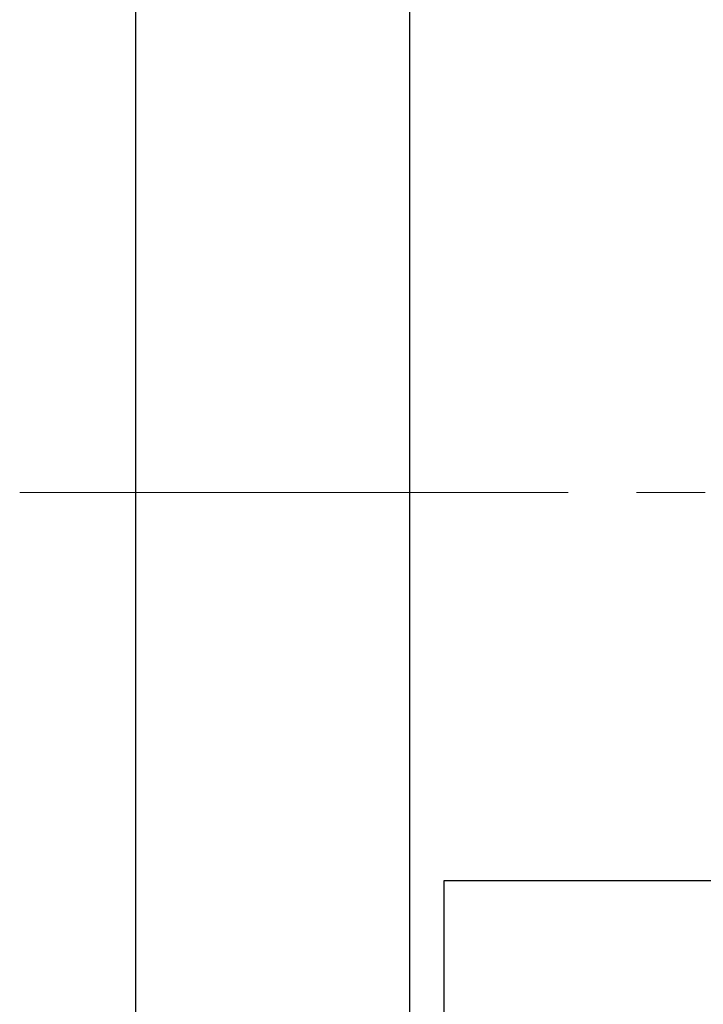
# Model space of a CAD drawing. Header units: millimetres. Extents: x 8809 to 9805, y 1960 to 2646.
# Tile 25 of 48: x 9337 to 9367, y 2270 to 2313. Entities that reach past the tile are written whole.
import ezdxf

# ---------------------------------------------------------------- set-up
doc = ezdxf.new("R2010")
doc.units = ezdxf.units.MM
doc.header["$LTSCALE"] = 0.8
doc.linetypes.add('GEN7', pattern=[13.75, 10, -1.25, 1.25, -1.25])
doc.layers.get('0').update_dxf_attribs({"lineweight": 30})
doc.layers.add('7', color=4, linetype='GEN7', lineweight=15)

msp = doc.modelspace()

# ---------------------------------------------------------------- linework, layer by layer
for p, q in [((9342.4093, 2442.4582), (9342.4093, 2142.4582)), ((9354.4093, 2442.4582), (9354.4093, 2142.4582)), ((9394.4093, 2275.4581), (9355.9092, 2275.4581)), ((9355.9092, 2275.4581), (9355.9092, 2269.4581))]:
    msp.add_line(p, q)
at = {"layer": '7', "ltscale": 3}
msp.add_line((9337.3463, 2292.4582), (9417.8684, 2292.4582), dxfattribs=at)

doc.saveas('drawing.dxf')
